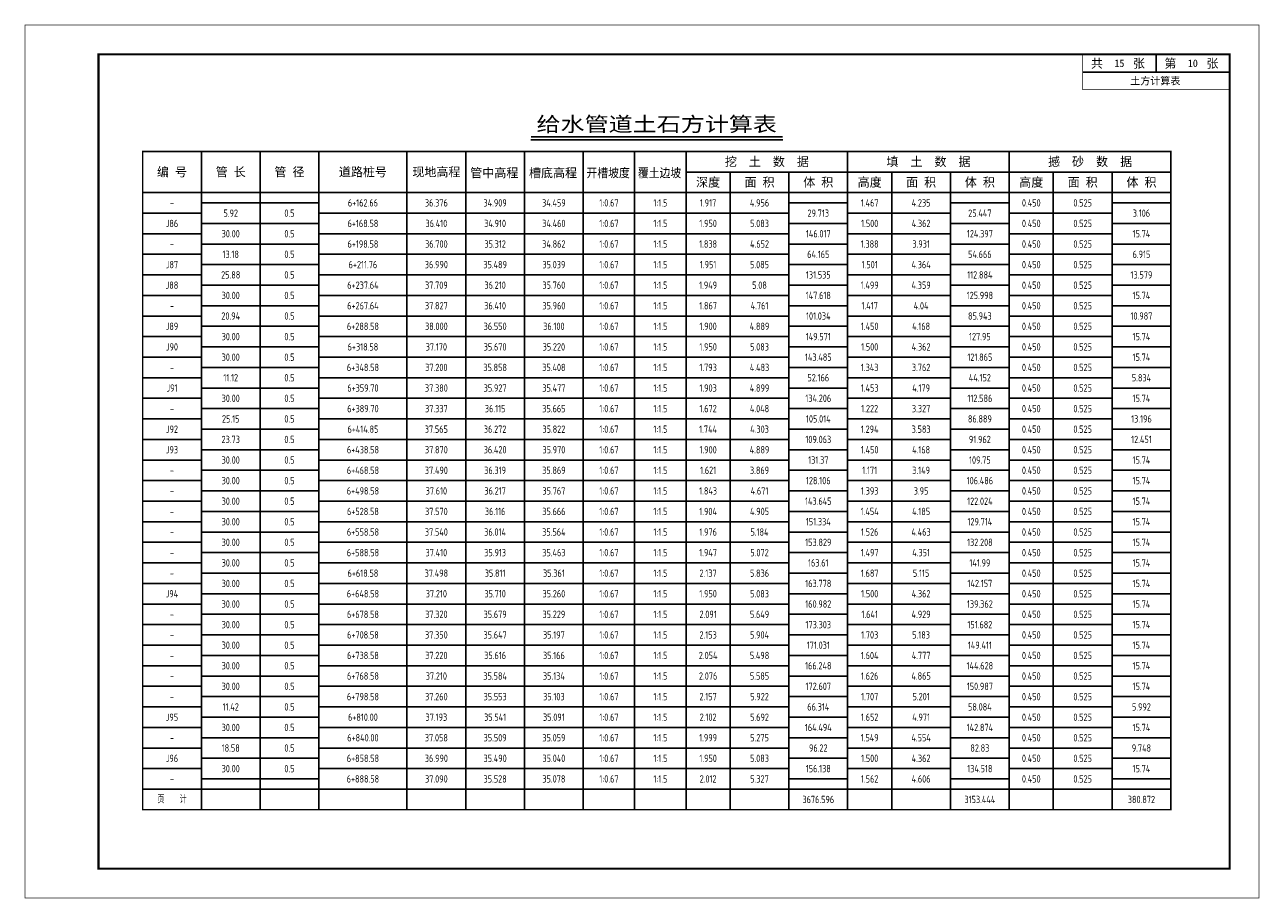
# Model space of a CAD drawing. Extents: x 336 to 6917, y 1189 to 1487.
# Tile 10 of 15: x 4296 to 4717, y 1189 to 1487. Entities that reach past the tile are written whole.
import ezdxf
from ezdxf.enums import TextEntityAlignment as Align

# ---------------------------------------------------------------- set-up
doc = ezdxf.new("R2010")
doc.units = 0
doc.layers.get('0').update_dxf_attribs({"linetype": 'CONTINUOUS'})
for name, color, linetype in [('土方_图框', 7, 'CONTINUOUS'), ('土方_土方表', 5, 'CONTINUOUS'), ('土方_土方表文字', 7, 'CONTINUOUS')]:
    doc.layers.add(name, color=color, linetype=linetype)
doc.styles.add('gpshz', font='tssdeng.shx', dxfattribs={"width": 0.7, "height": 2.5, "bigfont": 'hztxt.shx'})
doc.styles.add('仿宋_GB2312', font='txt', dxfattribs={"width": 0.7, "height": 3})
doc.styles.add('宋体', font='txt')

# ---------------------------------------------------------------- blocks, each defined once
blk = doc.blocks.new('tkx_jb')
at = {"color": 0, "linetype": 'ByBlock', "lineweight": -2}
for p, q in [((-50, 0), (0, 0)), ((-25, 0), (-25, -6)), ((-50, -6), (0, -6))]:
    blk.add_line(p, q, dxfattribs=at)
at = {"color": 0, "linetype": 'ByBlock', "lineweight": -2, "const_width": 0.25}
blk.add_lwpolyline([(0, 0), (0, -12), (-50, -12), (-50, 0)], dxfattribs=at)
at = {"color": 0, "linetype": 'ByBlock', "lineweight": -2, "style": '宋体'}
for s, p in [('共     张', (-47.19, -4.55)), ('第     张', (-22.19, -4.55))]:
    blk.add_text(s, height=3, dxfattribs=at).set_placement(p)
for tag, p in [('COUNT', (-37.5, -3)), ('PAGE', (-12.5, -3)), ('NAME', (-25.27, -8.99))]:
    blk.add_attdef(tag, text='', height=2.5, dxfattribs=at).set_placement(p, align=Align.MIDDLE_CENTER)
blk = doc.blocks.new('gsv_tfb')
at = {"color": 7, "linetype": 'ByBlock', "lineweight": -2}
blk.add_line((132.17, 227.99), (217.93, 227.99), dxfattribs=at)
at = {"color": 5, "linetype": 'ByBlock', "lineweight": -2}
for p, q in [((20, 224), (20, 0)), ((40, 224), (40, 0)), ((60, 224), (60, 0)), ((90, 224), (90, 0)), ((110, 224), (110, 0)), ((130, 224), (130, 0)), ((150, 224), (150, 0)), ((167.5, 224), (167.5, 0)), ((185, 224), (185, 0)), ((240, 224), (240, 0)), ((295, 224), (295, 0)), ((350, 217), (185, 217)), ((200, 217), (200, 0)), ((220, 217), (220, 0)), ((255, 217), (255, 0)), ((275, 217), (275, 0)), ((310, 217), (310, 0)), ((330, 217), (330, 0)), ((350, 210), (0, 210)), ((60, 206.5), (20, 206.5)), ((240, 206.5), (220, 206.5)), ((295, 206.5), (275, 206.5)), ((350, 206.5), (330, 206.5)), ((20, 203), (0, 203)), ((220, 203), (60, 203)), ((275, 203), (240, 203)), ((330, 203), (295, 203)), ((60, 199.5), (20, 199.5)), ((240, 199.5), (220, 199.5)), ((295, 199.5), (275, 199.5)), ((350, 199.5), (330, 199.5)), ((20, 196), (0, 196)), ((220, 196), (60, 196)), ((275, 196), (240, 196)), ((330, 196), (295, 196)), ((60, 192.5), (20, 192.5)), ((240, 192.5), (220, 192.5)), ((295, 192.5), (275, 192.5)), ((350, 192.5), (330, 192.5)), ((20, 189), (0, 189)), ((60, 185.5), (20, 185.5)), ((220, 189), (60, 189)), ((240, 185.5), (220, 185.5)), ((275, 189), (240, 189)), ((295, 185.5), (275, 185.5)), ((330, 189), (295, 189)), ((350, 185.5), (330, 185.5)), ((20, 182), (0, 182)), ((220, 182), (60, 182)), ((275, 182), (240, 182)), ((330, 182), (295, 182)), ((60, 178.5), (20, 178.5)), ((240, 178.5), (220, 178.5)), ((295, 178.5), (275, 178.5)), ((350, 178.5), (330, 178.5)), ((20, 175), (0, 175)), ((220, 175), (60, 175)), ((275, 175), (240, 175)), ((330, 175), (295, 175)), ((60, 171.5), (20, 171.5)), ((240, 171.5), (220, 171.5)), ((295, 171.5), (275, 171.5)), ((350, 171.5), (330, 171.5)), ((20, 168), (0, 168)), ((60, 164.5), (20, 164.5)), ((220, 168), (60, 168)), ((240, 164.5), (220, 164.5)), ((275, 168), (240, 168)), ((295, 164.5), (275, 164.5)), ((330, 168), (295, 168)), ((350, 164.5), (330, 164.5)), ((20, 161), (0, 161)), ((220, 161), (60, 161)), ((275, 161), (240, 161)), ((330, 161), (295, 161)), ((60, 157.5), (20, 157.5)), ((240, 157.5), (220, 157.5)), ((295, 157.5), (275, 157.5)), ((350, 157.5), (330, 157.5)), ((20, 154), (0, 154)), ((220, 154), (60, 154)), ((275, 154), (240, 154)), ((330, 154), (295, 154)), ((60, 150.5), (20, 150.5)), ((240, 150.5), (220, 150.5)), ((295, 150.5), (275, 150.5)), ((350, 150.5), (330, 150.5)), ((20, 147), (0, 147)), ((60, 143.5), (20, 143.5)), ((220, 147), (60, 147)), ((240, 143.5), (220, 143.5)), ((275, 147), (240, 147)), ((295, 143.5), (275, 143.5)), ((330, 147), (295, 147)), ((350, 143.5), (330, 143.5)), ((20, 140), (0, 140)), ((220, 140), (60, 140)), ((275, 140), (240, 140)), ((330, 140), (295, 140)), ((60, 136.5), (20, 136.5)), ((240, 136.5), (220, 136.5)), ((295, 136.5), (275, 136.5)), ((350, 136.5), (330, 136.5)), ((20, 133), (0, 133)), ((220, 133), (60, 133)), ((275, 133), (240, 133)), ((330, 133), (295, 133)), ((60, 129.5), (20, 129.5)), ((240, 129.5), (220, 129.5)), ((295, 129.5), (275, 129.5)), ((350, 129.5), (330, 129.5)), ((20, 126), (0, 126)), ((60, 122.5), (20, 122.5)), ((220, 126), (60, 126)), ((240, 122.5), (220, 122.5)), ((275, 126), (240, 126)), ((295, 122.5), (275, 122.5)), ((330, 126), (295, 126)), ((350, 122.5), (330, 122.5)), ((20, 119), (0, 119)), ((220, 119), (60, 119)), ((275, 119), (240, 119)), ((330, 119), (295, 119)), ((60, 115.5), (20, 115.5)), ((240, 115.5), (220, 115.5)), ((295, 115.5), (275, 115.5)), ((350, 115.5), (330, 115.5)), ((20, 112), (0, 112)), ((220, 112), (60, 112)), ((275, 112), (240, 112)), ((330, 112), (295, 112)), ((60, 108.5), (20, 108.5)), ((240, 108.5), (220, 108.5)), ((295, 108.5), (275, 108.5)), ((350, 108.5), (330, 108.5)), ((20, 105), (0, 105)), ((60, 101.5), (20, 101.5)), ((220, 105), (60, 105)), ((240, 101.5), (220, 101.5)), ((275, 105), (240, 105)), ((295, 101.5), (275, 101.5)), ((330, 105), (295, 105)), ((350, 101.5), (330, 101.5)), ((20, 98), (0, 98)), ((220, 98), (60, 98)), ((275, 98), (240, 98)), ((330, 98), (295, 98)), ((60, 94.5), (20, 94.5)), ((240, 94.5), (220, 94.5)), ((295, 94.5), (275, 94.5)), ((350, 94.5), (330, 94.5)), ((20, 91), (0, 91)), ((220, 91), (60, 91)), ((275, 91), (240, 91)), ((330, 91), (295, 91)), ((60, 87.5), (20, 87.5)), ((240, 87.5), (220, 87.5)), ((295, 87.5), (275, 87.5)), ((350, 87.5), (330, 87.5)), ((20, 84), (0, 84)), ((60, 80.5), (20, 80.5)), ((220, 84), (60, 84)), ((240, 80.5), (220, 80.5)), ((275, 84), (240, 84)), ((295, 80.5), (275, 80.5)), ((330, 84), (295, 84)), ((350, 80.5), (330, 80.5)), ((20, 77), (0, 77)), ((220, 77), (60, 77)), ((275, 77), (240, 77)), ((330, 77), (295, 77)), ((60, 73.5), (20, 73.5)), ((240, 73.5), (220, 73.5)), ((295, 73.5), (275, 73.5)), ((350, 73.5), (330, 73.5)), ((20, 70), (0, 70)), ((220, 70), (60, 70)), ((275, 70), (240, 70)), ((330, 70), (295, 70)), ((60, 66.5), (20, 66.5)), ((240, 66.5), (220, 66.5)), ((295, 66.5), (275, 66.5)), ((350, 66.5), (330, 66.5)), ((20, 63), (0, 63)), ((60, 59.5), (20, 59.5)), ((220, 63), (60, 63)), ((240, 59.5), (220, 59.5)), ((275, 63), (240, 63)), ((295, 59.5), (275, 59.5)), ((330, 63), (295, 63)), ((350, 59.5), (330, 59.5)), ((20, 56), (0, 56)), ((220, 56), (60, 56)), ((275, 56), (240, 56)), ((330, 56), (295, 56)), ((60, 52.5), (20, 52.5)), ((240, 52.5), (220, 52.5)), ((295, 52.5), (275, 52.5)), ((350, 52.5), (330, 52.5)), ((20, 49), (0, 49)), ((220, 49), (60, 49)), ((275, 49), (240, 49)), ((330, 49), (295, 49)), ((60, 45.5), (20, 45.5)), ((240, 45.5), (220, 45.5)), ((295, 45.5), (275, 45.5)), ((350, 45.5), (330, 45.5)), ((20, 42), (0, 42)), ((60, 38.5), (20, 38.5)), ((220, 42), (60, 42)), ((240, 38.5), (220, 38.5)), ((275, 42), (240, 42)), ((295, 38.5), (275, 38.5)), ((330, 42), (295, 42)), ((350, 38.5), (330, 38.5)), ((20, 35), (0, 35)), ((220, 35), (60, 35)), ((275, 35), (240, 35)), ((330, 35), (295, 35)), ((60, 31.5), (20, 31.5)), ((240, 31.5), (220, 31.5)), ((295, 31.5), (275, 31.5)), ((350, 31.5), (330, 31.5)), ((20, 28), (0, 28)), ((220, 28), (60, 28)), ((275, 28), (240, 28)), ((330, 28), (295, 28)), ((60, 24.5), (20, 24.5)), ((240, 24.5), (220, 24.5)), ((295, 24.5), (275, 24.5)), ((350, 24.5), (330, 24.5)), ((20, 21), (0, 21)), ((60, 17.5), (20, 17.5)), ((220, 21), (60, 21)), ((240, 17.5), (220, 17.5)), ((275, 21), (240, 21)), ((295, 17.5), (275, 17.5)), ((330, 21), (295, 21)), ((350, 17.5), (330, 17.5)), ((20, 14), (0, 14)), ((220, 14), (60, 14)), ((275, 14), (240, 14)), ((330, 14), (295, 14)), ((60, 10.5), (20, 10.5)), ((240, 10.5), (220, 10.5)), ((295, 10.5), (275, 10.5)), ((350, 10.5), (330, 10.5)), ((350, 7), (0, 7)), ((300, 7), (275, 7))]:
    blk.add_line(p, q, dxfattribs=at)
at = {"color": 7, "linetype": 'ByBlock', "lineweight": -2, "const_width": 0.5}
blk.add_lwpolyline([(132.17, 228.99), (217.93, 228.99)], dxfattribs=at)
at = {"color": 1, "linetype": 'ByBlock', "lineweight": -2, "const_width": 0.5}
blk.add_lwpolyline([(0, 0), (350, 0), (350, 224), (0, 224)], close=True, dxfattribs=at)
at = {"color": 7, "linetype": 'ByBlock', "lineweight": -2, "style": '仿宋_GB2312', "width": 1.2}
blk.add_text('给水管道土石方计算表', height=5, dxfattribs=at).set_placement((175, 233.38), align=Align.MIDDLE)
at = {"color": 7, "linetype": 'ByBlock', "lineweight": -2, "style": '仿宋_GB2312'}
for s, p in [('编 号', (10, 217)), ('管 长', (30, 217)), ('管 径', (50, 217)), ('道路桩号', (75, 217)), ('现地高程', (100, 217)), ('管中高程', (119.72, 216.7)), ('槽底高程', (139.72, 216.7)), ('挖  土  数  据', (212.5, 220.5)), ('填  土  数  据', (267.5, 220.5)), ('撼  砂  数  据', (322.5, 220.5)), ('深度', (192.5, 213.5)), ('面 积', (210, 213.5)), ('体 积', (230, 213.5)), ('高度', (247.5, 213.5)), ('面 积', (265, 213.5)), ('体 积', (285, 213.5)), ('高度', (302.5, 213.5)), ('面 积', (320, 213.5)), ('体 积', (340, 213.5))]:
    blk.add_text(s, height=3, dxfattribs=at).set_placement(p, align=Align.MIDDLE_CENTER)
at = {"color": 7, "linetype": 'ByBlock', "lineweight": -2, "style": '仿宋_GB2312', "width": 0.9}
for s, p in [('开槽坡度', (158.47, 216.7)), ('覆土边坡', (175.97, 216.7))]:
    blk.add_text(s, height=3, dxfattribs=at).set_placement(p, align=Align.MIDDLE_CENTER)

msp = doc.modelspace()

# ---------------------------------------------------------------- linework, layer by layer
at = {"layer": '土方_图框'}
for points, const_width in [([(4296.51, 1189.59), (4716.51, 1189.59), (4716.51, 1486.59), (4296.51, 1486.59), (4296.51, 1189.59)], 0.25), ([(4321.51, 1199.59), (4706.51, 1199.59), (4706.51, 1476.59), (4321.51, 1476.59), (4321.51, 1199.59)], 0.7)]:
    msp.add_lwpolyline(points, dxfattribs=dict(at, const_width=const_width))

# ---------------------------------------------------------------- block references
msp.add_blockref('tkx_jb', (4706.51, 1476.59), dxfattribs=at).add_auto_attribs({'NAME': '土方计算表', 'COUNT': '15', 'PAGE': '10'})
at = {"layer": '土方_土方表'}
msp.add_blockref('gsv_tfb', (4336.51, 1219.59), dxfattribs=at)

# ---------------------------------------------------------------- texts
at = {"layer": '土方_土方表文字', "style": 'gpshz', "width": 0.7}
for s, p in [('-', (4346.51, 1426.09)), ('6+162.66', (4411.51, 1426.09)), ('36.376', (4436.51, 1426.09)), ('34.909', (4456.51, 1426.09)), ('34.459', (4476.51, 1426.09)), ('1:0.67', (4495.26, 1426.09)), ('1:1.5', (4512.76, 1426.09)), ('1.917', (4529.01, 1426.09)), ('4.956', (4546.51, 1426.09)), ('1.467', (4584.01, 1426.09)), ('4.235', (4601.51, 1426.09)), ('0.450', (4639.01, 1426.09)), ('0.525', (4656.51, 1426.09)), ('5.92', (4366.51, 1422.59)), ('0.5', (4386.51, 1422.59)), ('29.713', (4566.51, 1422.59)), ('25.447', (4621.51, 1422.59)), ('3.106', (4676.51, 1422.59)), ('J86', (4346.51, 1419.09)), ('30.00', (4366.51, 1415.59)), ('0.5', (4386.51, 1415.59)), ('6+168.58', (4411.51, 1419.09)), ('36.410', (4436.51, 1419.09)), ('34.910', (4456.51, 1419.09)), ('34.460', (4476.51, 1419.09)), ('1:0.67', (4495.26, 1419.09)), ('1:1.5', (4512.76, 1419.09)), ('1.950', (4529.01, 1419.09)), ('5.083', (4546.51, 1419.09)), ('146.017', (4566.51, 1415.59)), ('1.500', (4584.01, 1419.09)), ('4.362', (4601.51, 1419.09)), ('124.397', (4621.51, 1415.59)), ('0.450', (4639.01, 1419.09)), ('0.525', (4656.51, 1419.09)), ('15.74', (4676.51, 1415.59)), ('6+198.58', (4411.51, 1412.09)), ('36.700', (4436.51, 1412.09)), ('35.312', (4456.51, 1412.09)), ('34.862', (4476.51, 1412.09)), ('1:0.67', (4495.26, 1412.09)), ('1:1.5', (4512.76, 1412.09)), ('1.838', (4529.01, 1412.09)), ('4.652', (4546.51, 1412.09)), ('1.388', (4584.01, 1412.09)), ('3.931', (4601.51, 1412.09)), ('0.450', (4639.01, 1412.09)), ('0.525', (4656.51, 1412.09)), ('-', (4346.51, 1412.09)), ('13.18', (4366.51, 1408.59)), ('0.5', (4386.51, 1408.59)), ('64.165', (4566.51, 1408.59)), ('54.666', (4621.51, 1408.59)), ('6.915', (4676.51, 1408.59)), ('J87', (4346.51, 1405.09)), ('6+211.76', (4411.51, 1405.09)), ('36.990', (4436.51, 1405.09)), ('35.489', (4456.51, 1405.09)), ('35.039', (4476.51, 1405.09)), ('1:0.67', (4495.26, 1405.09)), ('1:1.5', (4512.76, 1405.09)), ('1.951', (4529.01, 1405.09)), ('5.085', (4546.51, 1405.09)), ('1.501', (4584.01, 1405.09)), ('4.364', (4601.51, 1405.09)), ('0.450', (4639.01, 1405.09)), ('0.525', (4656.51, 1405.09)), ('25.88', (4366.51, 1401.59)), ('0.5', (4386.51, 1401.59)), ('131.535', (4566.51, 1401.59)), ('112.884', (4621.51, 1401.59)), ('13.579', (4676.51, 1401.59)), ('J88', (4346.51, 1398.09)), ('30.00', (4366.51, 1394.59)), ('0.5', (4386.51, 1394.59)), ('6+237.64', (4411.51, 1398.09)), ('37.709', (4436.51, 1398.09)), ('36.210', (4456.51, 1398.09)), ('35.760', (4476.51, 1398.09)), ('1:0.67', (4495.26, 1398.09)), ('1:1.5', (4512.76, 1398.09)), ('1.949', (4529.01, 1398.09)), ('5.08', (4546.51, 1398.09)), ('147.618', (4566.51, 1394.59)), ('1.499', (4584.01, 1398.09)), ('4.359', (4601.51, 1398.09)), ('125.998', (4621.51, 1394.59)), ('0.450', (4639.01, 1398.09)), ('0.525', (4656.51, 1398.09)), ('15.74', (4676.51, 1394.59)), ('6+267.64', (4411.51, 1391.09)), ('37.827', (4436.51, 1391.09)), ('36.410', (4456.51, 1391.09)), ('35.960', (4476.51, 1391.09)), ('1:0.67', (4495.26, 1391.09)), ('1:1.5', (4512.76, 1391.09)), ('1.867', (4529.01, 1391.09)), ('4.761', (4546.51, 1391.09)), ('1.417', (4584.01, 1391.09)), ('4.04', (4601.51, 1391.09)), ('0.450', (4639.01, 1391.09)), ('0.525', (4656.51, 1391.09)), ('-', (4346.51, 1391.09)), ('20.94', (4366.51, 1387.59)), ('0.5', (4386.51, 1387.59)), ('101.034', (4566.51, 1387.59)), ('85.943', (4621.51, 1387.59)), ('10.987', (4676.51, 1387.59)), ('J89', (4346.51, 1384.09)), ('6+288.58', (4411.51, 1384.09)), ('38.000', (4436.51, 1384.09)), ('36.550', (4456.51, 1384.09)), ('36.100', (4476.51, 1384.09)), ('1:0.67', (4495.26, 1384.09)), ('1:1.5', (4512.76, 1384.09)), ('1.900', (4529.01, 1384.09)), ('4.889', (4546.51, 1384.09)), ('1.450', (4584.01, 1384.09)), ('4.168', (4601.51, 1384.09)), ('0.450', (4639.01, 1384.09)), ('0.525', (4656.51, 1384.09)), ('30.00', (4366.51, 1380.59)), ('0.5', (4386.51, 1380.59)), ('149.571', (4566.51, 1380.59)), ('127.95', (4621.51, 1380.59)), ('15.74', (4676.51, 1380.59)), ('J90', (4346.51, 1377.09)), ('30.00', (4366.51, 1373.59)), ('0.5', (4386.51, 1373.59)), ('6+318.58', (4411.51, 1377.09)), ('37.170', (4436.51, 1377.09)), ('35.670', (4456.51, 1377.09)), ('35.220', (4476.51, 1377.09)), ('1:0.67', (4495.26, 1377.09)), ('1:1.5', (4512.76, 1377.09)), ('1.950', (4529.01, 1377.09)), ('5.083', (4546.51, 1377.09)), ('143.485', (4566.51, 1373.59)), ('1.500', (4584.01, 1377.09)), ('4.362', (4601.51, 1377.09)), ('121.865', (4621.51, 1373.59)), ('0.450', (4639.01, 1377.09)), ('0.525', (4656.51, 1377.09)), ('15.74', (4676.51, 1373.59)), ('6+348.58', (4411.51, 1370.09)), ('37.200', (4436.51, 1370.09)), ('35.858', (4456.51, 1370.09)), ('35.408', (4476.51, 1370.09)), ('1:0.67', (4495.26, 1370.09)), ('1:1.5', (4512.76, 1370.09)), ('1.793', (4529.01, 1370.09)), ('4.483', (4546.51, 1370.09)), ('1.343', (4584.01, 1370.09)), ('3.762', (4601.51, 1370.09)), ('0.450', (4639.01, 1370.09)), ('0.525', (4656.51, 1370.09)), ('-', (4346.51, 1370.09)), ('11.12', (4366.51, 1366.59)), ('0.5', (4386.51, 1366.59)), ('52.166', (4566.51, 1366.59)), ('44.152', (4621.51, 1366.59)), ('5.834', (4676.51, 1366.59)), ('J91', (4346.51, 1363.09)), ('6+359.70', (4411.51, 1363.09)), ('37.380', (4436.51, 1363.09)), ('35.927', (4456.51, 1363.09)), ('35.477', (4476.51, 1363.09)), ('1:0.67', (4495.26, 1363.09)), ('1:1.5', (4512.76, 1363.09)), ('1.903', (4529.01, 1363.09)), ('4.899', (4546.51, 1363.09)), ('1.453', (4584.01, 1363.09)), ('4.179', (4601.51, 1363.09)), ('0.450', (4639.01, 1363.09)), ('0.525', (4656.51, 1363.09)), ('30.00', (4366.51, 1359.59)), ('0.5', (4386.51, 1359.59)), ('134.206', (4566.51, 1359.59)), ('112.586', (4621.51, 1359.59)), ('15.74', (4676.51, 1359.59)), ('-', (4346.51, 1356.09)), ('25.15', (4366.51, 1352.59)), ('0.5', (4386.51, 1352.59)), ('6+389.70', (4411.51, 1356.09)), ('37.337', (4436.51, 1356.09)), ('36.115', (4456.51, 1356.09)), ('35.665', (4476.51, 1356.09)), ('1:0.67', (4495.26, 1356.09)), ('1:1.5', (4512.76, 1356.09)), ('1.672', (4529.01, 1356.09)), ('4.048', (4546.51, 1356.09)), ('105.014', (4566.51, 1352.59)), ('1.222', (4584.01, 1356.09)), ('3.327', (4601.51, 1356.09)), ('86.889', (4621.51, 1352.59)), ('0.450', (4639.01, 1356.09)), ('0.525', (4656.51, 1356.09)), ('13.196', (4676.51, 1352.59)), ('J92', (4346.51, 1349.09)), ('6+414.85', (4411.51, 1349.09)), ('37.565', (4436.51, 1349.09)), ('36.272', (4456.51, 1349.09)), ('35.822', (4476.51, 1349.09)), ('1:0.67', (4495.26, 1349.09)), ('1:1.5', (4512.76, 1349.09)), ('1.744', (4529.01, 1349.09)), ('4.303', (4546.51, 1349.09)), ('1.294', (4584.01, 1349.09)), ('3.583', (4601.51, 1349.09)), ('0.450', (4639.01, 1349.09)), ('0.525', (4656.51, 1349.09)), ('23.73', (4366.51, 1345.59)), ('0.5', (4386.51, 1345.59)), ('109.063', (4566.51, 1345.59)), ('91.962', (4621.51, 1345.59)), ('12.451', (4676.51, 1345.59)), ('J93', (4346.51, 1342.09)), ('6+438.58', (4411.51, 1342.09)), ('37.870', (4436.51, 1342.09)), ('36.420', (4456.51, 1342.09)), ('35.970', (4476.51, 1342.09)), ('1:0.67', (4495.26, 1342.09)), ('1:1.5', (4512.76, 1342.09)), ('1.900', (4529.01, 1342.09)), ('4.889', (4546.51, 1342.09)), ('1.450', (4584.01, 1342.09)), ('4.168', (4601.51, 1342.09)), ('0.450', (4639.01, 1342.09)), ('0.525', (4656.51, 1342.09)), ('30.00', (4366.51, 1338.59)), ('0.5', (4386.51, 1338.59)), ('131.37', (4566.51, 1338.59)), ('109.75', (4621.51, 1338.59)), ('15.74', (4676.51, 1338.59)), ('-', (4346.51, 1335.09)), ('30.00', (4366.51, 1331.59)), ('0.5', (4386.51, 1331.59)), ('6+468.58', (4411.51, 1335.09)), ('37.490', (4436.51, 1335.09)), ('36.319', (4456.51, 1335.09)), ('35.869', (4476.51, 1335.09)), ('1:0.67', (4495.26, 1335.09)), ('1:1.5', (4512.76, 1335.09)), ('1.621', (4529.01, 1335.09)), ('3.869', (4546.51, 1335.09)), ('128.106', (4566.51, 1331.59)), ('1.171', (4584.01, 1335.09)), ('3.149', (4601.51, 1335.09)), ('106.486', (4621.51, 1331.59)), ('0.450', (4639.01, 1335.09)), ('0.525', (4656.51, 1335.09)), ('15.74', (4676.51, 1331.59)), ('6+498.58', (4411.51, 1328.09)), ('37.610', (4436.51, 1328.09)), ('36.217', (4456.51, 1328.09)), ('35.767', (4476.51, 1328.09)), ('1:0.67', (4495.26, 1328.09)), ('1:1.5', (4512.76, 1328.09)), ('1.843', (4529.01, 1328.09)), ('4.671', (4546.51, 1328.09)), ('1.393', (4584.01, 1328.09)), ('3.95', (4601.51, 1328.09)), ('0.450', (4639.01, 1328.09)), ('0.525', (4656.51, 1328.09)), ('-', (4346.51, 1328.09)), ('30.00', (4366.51, 1324.59)), ('0.5', (4386.51, 1324.59)), ('143.645', (4566.51, 1324.59)), ('122.024', (4621.51, 1324.59)), ('15.74', (4676.51, 1324.59)), ('-', (4346.51, 1321.09)), ('6+528.58', (4411.51, 1321.09)), ('37.570', (4436.51, 1321.09)), ('36.116', (4456.51, 1321.09)), ('35.666', (4476.51, 1321.09)), ('1:0.67', (4495.26, 1321.09)), ('1:1.5', (4512.76, 1321.09)), ('1.904', (4529.01, 1321.09)), ('4.905', (4546.51, 1321.09)), ('1.454', (4584.01, 1321.09)), ('4.185', (4601.51, 1321.09)), ('0.450', (4639.01, 1321.09)), ('0.525', (4656.51, 1321.09)), ('30.00', (4366.51, 1317.59)), ('0.5', (4386.51, 1317.59)), ('6+558.58', (4411.51, 1314.09)), ('37.540', (4436.51, 1314.09)), ('36.014', (4456.51, 1314.09)), ('35.564', (4476.51, 1314.09)), ('1:0.67', (4495.26, 1314.09)), ('1.976', (4529.01, 1314.09)), ('151.334', (4566.51, 1317.59)), ('1.526', (4584.01, 1314.09)), ('4.463', (4601.51, 1314.09)), ('129.714', (4621.51, 1317.59)), ('0.450', (4639.01, 1314.09)), ('0.525', (4656.51, 1314.09)), ('15.74', (4676.51, 1317.59)), ('-', (4346.51, 1314.09)), ('30.00', (4366.51, 1310.59)), ('0.5', (4386.51, 1310.59)), ('1:1.5', (4512.76, 1314.09)), ('5.184', (4546.51, 1314.09)), ('153.829', (4566.51, 1310.59)), ('132.208', (4621.51, 1310.59)), ('15.74', (4676.51, 1310.59)), ('6+588.58', (4411.51, 1307.09)), ('37.410', (4436.51, 1307.09)), ('35.913', (4456.51, 1307.09)), ('35.463', (4476.51, 1307.09)), ('1:0.67', (4495.26, 1307.09)), ('1:1.5', (4512.76, 1307.09)), ('1.947', (4529.01, 1307.09)), ('5.072', (4546.51, 1307.09)), ('1.497', (4584.01, 1307.09)), ('4.351', (4601.51, 1307.09)), ('0.450', (4639.01, 1307.09)), ('0.525', (4656.51, 1307.09)), ('-', (4346.51, 1307.09)), ('30.00', (4366.51, 1303.59)), ('0.5', (4386.51, 1303.59)), ('163.61', (4566.51, 1303.59)), ('141.99', (4621.51, 1303.59)), ('15.74', (4676.51, 1303.59)), ('-', (4346.51, 1300.09)), ('6+618.58', (4411.51, 1300.09)), ('37.498', (4436.51, 1300.09)), ('35.811', (4456.51, 1300.09)), ('35.361', (4476.51, 1300.09)), ('1:0.67', (4495.26, 1300.09)), ('1:1.5', (4512.76, 1300.09)), ('2.137', (4529.01, 1300.09)), ('5.836', (4546.51, 1300.09)), ('1.687', (4584.01, 1300.09)), ('5.115', (4601.51, 1300.09)), ('0.450', (4639.01, 1300.09)), ('0.525', (4656.51, 1300.09)), ('J94', (4346.51, 1293.09)), ('30.00', (4366.51, 1296.59)), ('0.5', (4386.51, 1296.59)), ('6+648.58', (4411.51, 1293.09)), ('37.210', (4436.51, 1293.09)), ('35.710', (4456.51, 1293.09)), ('35.260', (4476.51, 1293.09)), ('1:0.67', (4495.26, 1293.09)), ('1.950', (4529.01, 1293.09)), ('5.083', (4546.51, 1293.09)), ('163.778', (4566.51, 1296.59)), ('1.500', (4584.01, 1293.09)), ('4.362', (4601.51, 1293.09)), ('142.157', (4621.51, 1296.59)), ('0.450', (4639.01, 1293.09)), ('0.525', (4656.51, 1293.09)), ('15.74', (4676.51, 1296.59)), ('30.00', (4366.51, 1289.59)), ('0.5', (4386.51, 1289.59)), ('1:1.5', (4512.76, 1293.09)), ('160.982', (4566.51, 1289.59)), ('139.362', (4621.51, 1289.59)), ('15.74', (4676.51, 1289.59)), ('6+678.58', (4411.51, 1286.09)), ('37.320', (4436.51, 1286.09)), ('35.679', (4456.51, 1286.09)), ('35.229', (4476.51, 1286.09)), ('1:0.67', (4495.26, 1286.09)), ('1:1.5', (4512.76, 1286.09)), ('2.091', (4529.01, 1286.09)), ('5.649', (4546.51, 1286.09)), ('1.641', (4584.01, 1286.09)), ('4.929', (4601.51, 1286.09)), ('0.450', (4639.01, 1286.09)), ('0.525', (4656.51, 1286.09)), ('-', (4346.51, 1286.09)), ('30.00', (4366.51, 1282.59)), ('0.5', (4386.51, 1282.59)), ('173.303', (4566.51, 1282.59)), ('151.682', (4621.51, 1282.59)), ('15.74', (4676.51, 1282.59)), ('-', (4346.51, 1279.09)), ('6+708.58', (4411.51, 1279.09)), ('37.350', (4436.51, 1279.09)), ('35.647', (4456.51, 1279.09)), ('35.197', (4476.51, 1279.09)), ('1:0.67', (4495.26, 1279.09)), ('1:1.5', (4512.76, 1279.09)), ('2.153', (4529.01, 1279.09)), ('5.904', (4546.51, 1279.09)), ('1.703', (4584.01, 1279.09)), ('5.183', (4601.51, 1279.09)), ('0.450', (4639.01, 1279.09)), ('0.525', (4656.51, 1279.09)), ('30.00', (4366.51, 1275.59)), ('0.5', (4386.51, 1275.59)), ('6+738.58', (4411.51, 1272.09)), ('37.220', (4436.51, 1272.09)), ('35.616', (4456.51, 1272.09)), ('35.166', (4476.51, 1272.09)), ('1:0.67', (4495.26, 1272.09)), ('2.054', (4529.01, 1272.09)), ('5.498', (4546.51, 1272.09)), ('171.031', (4566.51, 1275.59)), ('1.604', (4584.01, 1272.09)), ('149.411', (4621.51, 1275.59)), ('0.450', (4639.01, 1272.09)), ('0.525', (4656.51, 1272.09)), ('15.74', (4676.51, 1275.59)), ('-', (4346.51, 1272.09)), ('30.00', (4366.51, 1268.59)), ('0.5', (4386.51, 1268.59)), ('1:1.5', (4512.76, 1272.09)), ('166.248', (4566.51, 1268.59)), ('4.777', (4601.51, 1272.09)), ('144.628', (4621.51, 1268.59)), ('15.74', (4676.51, 1268.59)), ('6+768.58', (4411.51, 1265.09)), ('37.210', (4436.51, 1265.09)), ('35.584', (4456.51, 1265.09)), ('35.134', (4476.51, 1265.09)), ('1:0.67', (4495.26, 1265.09)), ('1:1.5', (4512.76, 1265.09)), ('2.076', (4529.01, 1265.09)), ('5.585', (4546.51, 1265.09)), ('1.626', (4584.01, 1265.09)), ('4.865', (4601.51, 1265.09)), ('0.450', (4639.01, 1265.09)), ('0.525', (4656.51, 1265.09)), ('-', (4346.51, 1265.09)), ('30.00', (4366.51, 1261.59)), ('0.5', (4386.51, 1261.59)), ('172.607', (4566.51, 1261.59)), ('150.987', (4621.51, 1261.59)), ('15.74', (4676.51, 1261.59)), ('-', (4346.51, 1258.09)), ('6+798.58', (4411.51, 1258.09)), ('37.260', (4436.51, 1258.09)), ('35.553', (4456.51, 1258.09)), ('35.103', (4476.51, 1258.09)), ('1:0.67', (4495.26, 1258.09)), ('1:1.5', (4512.76, 1258.09)), ('2.157', (4529.01, 1258.09)), ('5.922', (4546.51, 1258.09)), ('1.707', (4584.01, 1258.09)), ('5.201', (4601.51, 1258.09)), ('0.450', (4639.01, 1258.09)), ('0.525', (4656.51, 1258.09)), ('J95', (4346.51, 1251.09)), ('11.42', (4366.51, 1254.59)), ('0.5', (4386.51, 1254.59)), ('6+810.00', (4411.51, 1251.09)), ('37.193', (4436.51, 1251.09)), ('35.541', (4456.51, 1251.09)), ('35.091', (4476.51, 1251.09)), ('1:0.67', (4495.26, 1251.09)), ('2.102', (4529.01, 1251.09)), ('5.692', (4546.51, 1251.09)), ('66.314', (4566.51, 1254.59)), ('1.652', (4584.01, 1251.09)), ('4.971', (4601.51, 1251.09)), ('58.084', (4621.51, 1254.59)), ('0.450', (4639.01, 1251.09)), ('0.525', (4656.51, 1251.09)), ('5.992', (4676.51, 1254.59)), ('30.00', (4366.51, 1247.59)), ('0.5', (4386.51, 1247.59)), ('1:1.5', (4512.76, 1251.09)), ('164.494', (4566.51, 1247.59)), ('142.874', (4621.51, 1247.59)), ('15.74', (4676.51, 1247.59)), ('6+840.00', (4411.51, 1244.09)), ('37.058', (4436.51, 1244.09)), ('35.509', (4456.51, 1244.09)), ('35.059', (4476.51, 1244.09)), ('1:0.67', (4495.26, 1244.09)), ('1:1.5', (4512.76, 1244.09)), ('1.999', (4529.01, 1244.09)), ('5.275', (4546.51, 1244.09)), ('1.549', (4584.01, 1244.09)), ('4.554', (4601.51, 1244.09)), ('0.450', (4639.01, 1244.09)), ('0.525', (4656.51, 1244.09)), ('-', (4346.51, 1244.09)), ('18.58', (4366.51, 1240.59)), ('0.5', (4386.51, 1240.59)), ('96.22', (4566.51, 1240.59)), ('82.83', (4621.51, 1240.59)), ('9.748', (4676.51, 1240.59)), ('J96', (4346.51, 1237.09)), ('6+858.58', (4411.51, 1237.09)), ('36.990', (4436.51, 1237.09)), ('35.490', (4456.51, 1237.09)), ('35.040', (4476.51, 1237.09)), ('1:0.67', (4495.26, 1237.09)), ('1:1.5', (4512.76, 1237.09)), ('1.950', (4529.01, 1237.09)), ('5.083', (4546.51, 1237.09)), ('1.500', (4584.01, 1237.09)), ('4.362', (4601.51, 1237.09)), ('0.450', (4639.01, 1237.09)), ('0.525', (4656.51, 1237.09)), ('30.00', (4366.51, 1233.59)), ('0.5', (4386.51, 1233.59)), ('6+888.58', (4411.51, 1230.09)), ('37.090', (4436.51, 1230.09)), ('35.528', (4456.51, 1230.09)), ('35.078', (4476.51, 1230.09)), ('1:0.67', (4495.26, 1230.09)), ('1:1.5', (4512.76, 1230.09)), ('2.012', (4529.01, 1230.09)), ('5.327', (4546.51, 1230.09)), ('156.138', (4566.51, 1233.59)), ('1.562', (4584.01, 1230.09)), ('4.606', (4601.51, 1230.09)), ('134.518', (4621.51, 1233.59)), ('0.450', (4639.01, 1230.09)), ('0.525', (4656.51, 1230.09)), ('15.74', (4676.51, 1233.59)), ('-', (4346.51, 1230.09)), ('页    计', (4346.51, 1223.09)), ('3676.596', (4566.51, 1223.09)), ('3153.444', (4621.51, 1223.09)), ('380.872', (4676.51, 1223.09))]:
    msp.add_text(s, height=2.5, dxfattribs=at).set_placement(p, align=Align.MIDDLE_CENTER)

doc.saveas('drawing.dxf')
